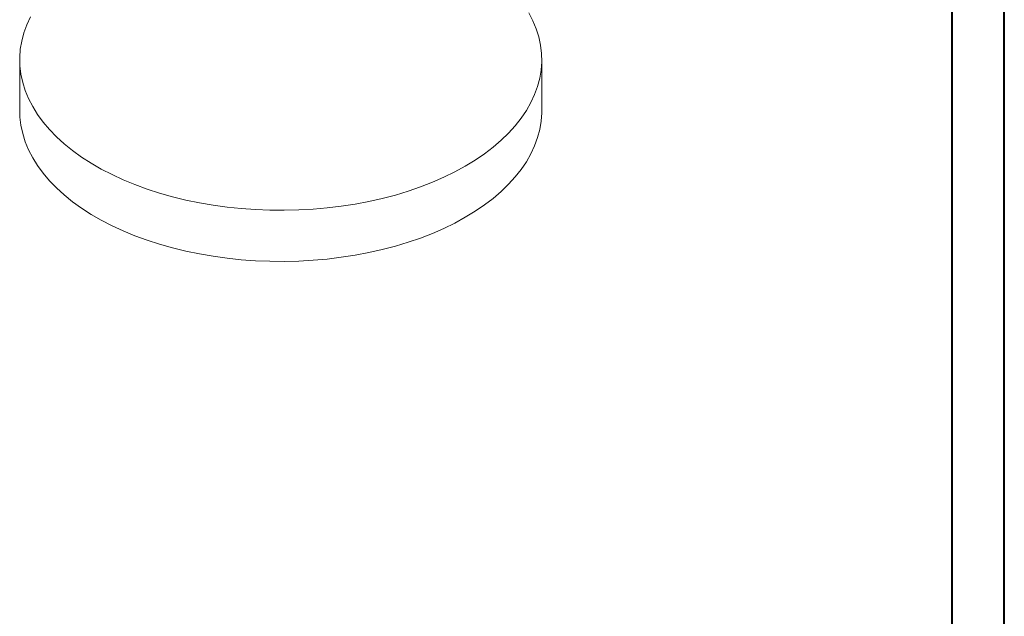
# Model space of a CAD drawing. Header units: millimetres. Extents: x 0 to 210, y 0 to 297.
# Tile 6 of 9: x 116 to 210, y 104 to 161. Entities that reach past the tile are written whole.
import ezdxf

# ---------------------------------------------------------------- set-up
doc = ezdxf.new("R2010")
doc.units = ezdxf.units.MM

msp = doc.modelspace()

# ---------------------------------------------------------------- linework, layer by layer
at = {"color": 7, "linetype": 'Continuous', "lineweight": 40}
for p, q in [((210.079, 0.215), (210.079, 297.215)), ((205.079, 5.215), (205.079, 292.215))]:
    msp.add_line(p, q, dxfattribs=at)
at = {"color": 7, "linetype": 'Continuous', "lineweight": 15}
for p, q in [((115.779, 157.248), (115.779, 152.349)), ((165.779, 152.349), (165.779, 157.248))]:
    msp.add_line(p, q, dxfattribs=at)
at = {"color": 7, "linetype": 'Continuous', "lineweight": 15, "flags": 128}
for points in [[(116.818, 161.366), (116.461, 160.598), (116.179, 159.819), (115.971, 159.033), (115.838, 158.242), (115.781, 157.447), (115.8, 156.652), (115.895, 155.858), (116.065, 155.069), (116.311, 154.286), (116.63, 153.513), (117.024, 152.75), (117.489, 152.002), (118.025, 151.269), (118.63, 150.555), (119.302, 149.86), (120.04, 149.189), (120.84, 148.541), (121.702, 147.92), (122.621, 147.328), (123.595, 146.766), (124.621, 146.235), (125.697, 145.738), (126.818, 145.276), (127.982, 144.85), (129.184, 144.462), (130.422, 144.113), (131.691, 143.803), (132.988, 143.535), (134.308, 143.308), (135.648, 143.123), (137.004, 142.981), (138.371, 142.883), (139.746, 142.828), (141.123, 142.817), (142.5, 142.85), (143.871, 142.927), (145.233, 143.047), (146.581, 143.21), (147.912, 143.416), (149.221, 143.664), (150.505, 143.953), (151.759, 144.282), (152.979, 144.651), (154.163, 145.058), (155.306, 145.502), (156.404, 145.982), (157.456, 146.496), (158.456, 147.043), (159.403, 147.621), (160.294, 148.227), (161.125, 148.862), (161.894, 149.522), (162.599, 150.205), (163.238, 150.909), (163.809, 151.633), (164.31, 152.374), (164.739, 153.13), (165.096, 153.898), (165.379, 154.677), (165.587, 155.463), (165.719, 156.254), (165.776, 157.049), (165.757, 157.844), (165.662, 158.638), (165.492, 159.427), (165.247, 160.21), (164.927, 160.983), (164.534, 161.746)], [(115.779, 152.349), (115.8, 151.752), (115.895, 150.959), (116.065, 150.17), (116.311, 149.387), (116.63, 148.613), (117.024, 147.851), (117.489, 147.103), (118.025, 146.37), (118.63, 145.655), (119.302, 144.961), (120.04, 144.289), (120.84, 143.642), (121.702, 143.021), (122.621, 142.429), (123.595, 141.866), (124.621, 141.336), (125.697, 140.839), (126.818, 140.377), (127.982, 139.951), (129.184, 139.563), (130.422, 139.213), (131.691, 138.904), (132.988, 138.635), (134.308, 138.408), (135.648, 138.224), (137.004, 138.082), (138.371, 137.984), (139.746, 137.929), (141.123, 137.918), (142.5, 137.951), (143.871, 138.027), (145.233, 138.147), (146.581, 138.311), (147.912, 138.517), (149.221, 138.764), (150.505, 139.054), (151.759, 139.383), (152.979, 139.752), (154.163, 140.159), (155.306, 140.603), (156.404, 141.083), (157.456, 141.597), (158.456, 142.144), (159.403, 142.721), (160.294, 143.328), (161.125, 143.963), (161.894, 144.622), (162.599, 145.306), (163.238, 146.01), (163.809, 146.734), (164.31, 147.475), (164.739, 148.231), (165.096, 148.999), (165.379, 149.777), (165.587, 150.564), (165.719, 151.355), (165.776, 152.15), (165.779, 152.349)]]:
    msp.add_lwpolyline(points, dxfattribs=at)

doc.saveas('drawing.dxf')
